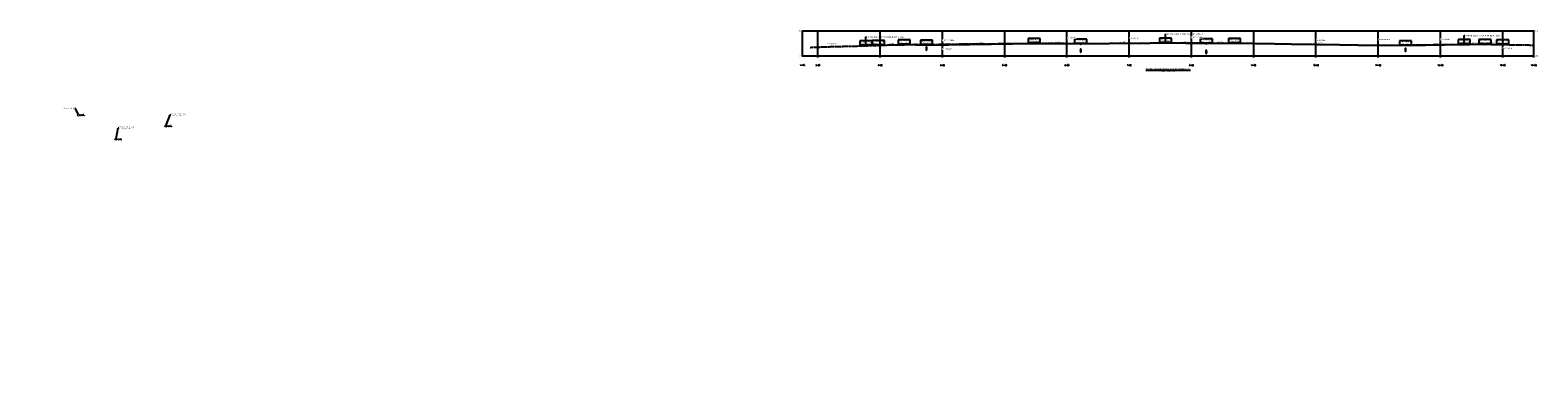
# Model space of a CAD drawing. Header units: feet. Extents: x 1743473 to 1753761, y 447116 to 448712.
# Tile 34 of 34: x 1751339 to 1753761, y 447935 to 448483. Entities that reach past the tile are written whole.
import ezdxf
from ezdxf import colors
from ezdxf.entities.mleader import LeaderData, LeaderLine
from ezdxf.math import Vec2, Vec3

# ---------------------------------------------------------------- set-up
doc = ezdxf.new("R2010")
doc.units = ezdxf.units.FT
doc.header["$MEASUREMENT"] = 0
doc.linetypes.add('HIDDEN', pattern=[0.09375, 0.0625, -0.03125])
doc.layers.get('Defpoints').update_dxf_attribs({"color": 13})
for name, color, linetype in [('C-STM', 132, 'Continuous'), ('SRF', 7, 'Continuous'), ('SV_X_Control_Cells_Found', 7, 'Continuous'), ('SV_X_Mon_Cells_Found', 7, 'Continuous'), ('TEXT', 2, 'Continuous'), ('XREF', 7, 'Continuous')]:
    doc.layers.add(name, color=color, linetype=linetype)
doc.layers.add('SC_Scratch1', color=7, linetype='Continuous', plot=False)
doc.styles.add('L100', font='arial.ttf', dxfattribs={"height": 0.1})
doc.styles.add('L100 Existing', font='ariali.ttf', dxfattribs={"height": 0.1})
doc.styles.add('L80', font='arial.ttf', dxfattribs={"height": 0.08})
doc.styles.add('Slanted-Normal', font='font31.shx', dxfattribs={"height": 0.14})
doc.styles.add('TOPO', font='romans')

# ---------------------------------------------------------------- blocks, each defined once
blk = doc.blocks.new('IPF')
at = {"layer": 'SV_X_Mon_Cells_Found', "color": 7, "linetype": 'Continuous', "lineweight": 0, "flags": 128}
for points in [[(0.101, 0.04), (0.118, 0.04)], [(0.11, -0.04), (0.11, 0.04)], [(0.188, -0.04), (0.188, 0.04), (0.214, 0.04), (0.217, 0.039), (0.221, 0.038), (0.223, 0.037), (0.224, 0.036), (0.226, 0.032), (0.228, 0.029), (0.229, 0.024), (0.229, 0.017), (0.229, 0.014), (0.227, 0.01), (0.225, 0.006), (0.223, 0.004), (0.221, 0.003), (0.219, 0.002), (0.214, 0.001), (0.188, 0.001)], [(0.338, 0.04), (0.3, 0.04), (0.3, -0.04)], [(0.3, 0.001), (0.327, 0.001)], [(0.101, -0.04), (0.118, -0.04)], [(0.157, -0.029), (0.16, -0.029), (0.162, -0.031), (0.164, -0.033), (0.164, -0.036), (0.162, -0.039), (0.16, -0.04), (0.157, -0.04), (0.156, -0.039), (0.154, -0.036), (0.154, -0.033), (0.156, -0.031), (0.157, -0.029)], [(0.27, -0.029), (0.273, -0.029), (0.274, -0.031), (0.276, -0.033), (0.276, -0.036), (0.274, -0.039), (0.273, -0.04), (0.27, -0.04), (0.268, -0.039), (0.267, -0.036), (0.267, -0.033), (0.268, -0.031), (0.27, -0.029)], [(0.377, -0.029), (0.38, -0.029), (0.382, -0.031), (0.383, -0.033), (0.383, -0.036), (0.382, -0.039), (0.38, -0.04), (0.377, -0.04), (0.376, -0.039), (0.374, -0.036), (0.374, -0.033), (0.376, -0.031), (0.377, -0.029)]]:
    blk.add_lwpolyline(points, dxfattribs=at)
at = {"layer": 'SV_X_Mon_Cells_Found', "color": 7, "linetype": 'Continuous', "lineweight": 0}
blk.add_circle((0, 0), 0.06, dxfattribs=at)
blk = doc.blocks.new('*U229', base_point=(1751416.683, 448346.986, 732.602))
at = {"xscale": 25, "yscale": 25, "zscale": 25}
blk.add_blockref('IPF', (1751416.683, 448346.986, 732.602), dxfattribs=at)
blk = doc.blocks.new('IPID')
at = {"layer": 'SV_X_Mon_Cells_Found', "color": 2, "linetype": 'Continuous', "lineweight": 0}
blk.add_line((0, 0.006), (0, -0.038), dxfattribs=at)
at = {"layer": 'SV_X_Mon_Cells_Found', "color": 2, "linetype": 'Continuous', "lineweight": 0, "flags": 128}
for points in [[(0.102, 0.04), (0.119, 0.04)], [(0.11, -0.04), (0.11, 0.04)], [(0.189, -0.04), (0.189, 0.04), (0.215, 0.04), (0.218, 0.039), (0.222, 0.038), (0.223, 0.037), (0.225, 0.036), (0.227, 0.032), (0.229, 0.029), (0.23, 0.024), (0.23, 0.017), (0.229, 0.014), (0.228, 0.01), (0.226, 0.006), (0.224, 0.004), (0.222, 0.003), (0.219, 0.002), (0.215, 0.001), (0.189, 0.001)], [(0.339, 0.04), (0.301, 0.04), (0.301, -0.04)], [(0.301, 0.001), (0.328, 0.001)], [(0.102, -0.04), (0.119, -0.04)], [(0.158, -0.029), (0.161, -0.029), (0.163, -0.031), (0.164, -0.033), (0.164, -0.036), (0.163, -0.039), (0.161, -0.04), (0.158, -0.04), (0.157, -0.039), (0.155, -0.036), (0.155, -0.033), (0.157, -0.031), (0.158, -0.029)], [(0.271, -0.029), (0.273, -0.029), (0.275, -0.031), (0.277, -0.033), (0.277, -0.036), (0.275, -0.039), (0.273, -0.04), (0.271, -0.04), (0.269, -0.039), (0.267, -0.036), (0.267, -0.033), (0.269, -0.031), (0.271, -0.029)], [(0.378, -0.029), (0.381, -0.029), (0.383, -0.031), (0.384, -0.033), (0.384, -0.036), (0.383, -0.039), (0.381, -0.04), (0.378, -0.04), (0.377, -0.039), (0.375, -0.036), (0.375, -0.033), (0.377, -0.031), (0.378, -0.029)]]:
    blk.add_lwpolyline(points, dxfattribs=at)
at = {"layer": 'SV_X_Mon_Cells_Found', "color": 2, "linetype": 'Continuous', "lineweight": 0}
for centre, radius in [((0, 0), 0.06), ((0, 0.033), 0.008)]:
    blk.add_circle(centre, radius, dxfattribs=at)
blk = doc.blocks.new('*U230', base_point=(1751476.686, 448308.136, 732.764))
at = {"color": 0, "linetype": 'ByBlock', "lineweight": -2, "xscale": 25, "yscale": 25, "zscale": 25}
blk.add_blockref('IPID', (1751476.686, 448308.136, 732.764), dxfattribs=at)
blk = doc.blocks.new('*U231', base_point=(1751556.964, 448329.202, 732.356))
at = {"color": 0, "linetype": 'ByBlock', "lineweight": -2, "xscale": 25, "yscale": 25, "zscale": 25}
blk.add_blockref('IPID', (1751556.964, 448329.202, 732.356), dxfattribs=at)
blk = doc.blocks.new('Dim1')
h = blk.add_hatch(color=4)
h.dxf.hatch_style = 1
h.paths.add_polyline_path([(0, 0), (-1, -0.2), (-1, 0.2)])
at = {"color": 4}
blk.add_lwpolyline([(0, 0), (-1, -0.2), (-1, 0.2), (0, 0)], dxfattribs=at)
blk = doc.blocks.new('2024.02405 EX BASE_1')
at = {"layer": 'SV_X_Control_Cells_Found'}
for name, p in [('*U229', (1751416.7, 448347, 732.6)), ('*U231', (1751557, 448329.2, 732.4)), ('*U230', (1751476.7, 448308.1, 732.8))]:
    blk.add_blockref(name, p, dxfattribs=at)
at = {"layer": 'SC_Scratch1'}
ml = blk.add_multileader_mtext('Standard', dxfattribs=at)
ml.set_content('\\A1;{\\C256;1/2" iron pin found}', color=256, style='L80')
ml.set_leader_properties()
ml.build(insert=Vec2(0, 0))
ml.multileader.update_dxf_attribs({"text_left_attachment_type": 2, "text_right_attachment_type": 2, "dogleg_length": 0.05, "arrow_head_size": 1.6, "scale": 20})
ctx = ml.context
ctx.base_point, ctx.scale, ctx.char_height, ctx.arrow_head_size, ctx.landing_gap_size, ctx.plane_origin = Vec3(1751386.7, 448357.8, 732.6), 20, 1.6, 1.6, 0.8, Vec3(1751416.7, 448347, 732.6)
ctx.left_attachment, ctx.right_attachment, ctx.text_align_type = 2, 2, 2
notes = []
notes.append((ctx, [(0, (1, 1, 0), (1751412.1, 448357.8, 732.6), (-1, 0), 1, [(0, [(1751416.7, 448347, 732.6)], 0, [])])]))
ctx.mtext.insert, ctx.mtext.alignment, ctx.mtext.flow_direction = Vec3(1751410.3, 448358.9, 732.6), 3, 5
ml = blk.add_multileader_mtext('Standard', dxfattribs=at)
ml.set_content('{\\C256;5/8" iron pin found w/cap\\P"mccarty associates"}', color=256, style='L80')
ml.set_leader_properties()
ml.build(insert=Vec2(0, 0))
ml.multileader.update_dxf_attribs({"text_left_attachment_type": 2, "text_right_attachment_type": 2, "dogleg_length": 0.05, "arrow_head_size": 1.6, "scale": 20})
ctx = ml.context
ctx.base_point, ctx.scale, ctx.char_height, ctx.arrow_head_size, ctx.landing_gap_size, ctx.plane_origin = Vec3(1751565, 448347.4, 732.4), 20, 1.6, 1.6, 0.8, Vec3(1751557, 448329.2, 732.4)
ctx.left_attachment, ctx.right_attachment = 2, 2
notes.append((ctx, [(0, (1, 1, 0), (1751564, 448347.4, 732.4), (1, 0), 1, [(0, [(1751557, 448329.2, 732.4)], 0, [])])]))
ctx.mtext.insert, ctx.mtext.width, ctx.mtext.flow_direction = Vec3(1751565.8, 448349.8, 732.4), 24.454, 5
ml = blk.add_multileader_mtext('Standard', dxfattribs=at)
ml.set_content('5/8" iron pin found w/cap\\P"mccarty associates"', color=256, style='L80')
ml.set_leader_properties()
ml.build(insert=Vec2(0, 0))
ml.multileader.update_dxf_attribs({"text_left_attachment_type": 2, "text_right_attachment_type": 2, "dogleg_length": 0.05, "arrow_head_size": 1.6, "scale": 20})
ctx = ml.context
ctx.base_point, ctx.scale, ctx.char_height, ctx.arrow_head_size, ctx.landing_gap_size, ctx.plane_origin = Vec3(1751481.4, 448326.5, 732.8), 20, 1.6, 1.6, 0.8, Vec3(1751476.7, 448308.1, 732.8)
ctx.left_attachment, ctx.right_attachment = 2, 2
notes.append((ctx, [(0, (1, 1, 0), (1751480.4, 448326.5, 732.8), (1, 0), 1, [(0, [(1751476.7, 448308.1, 732.8)], 0, [])])]))
ctx.mtext.insert, ctx.mtext.flow_direction = Vec3(1751482.2, 448328.9, 732.8), 5
for ctx, leaders in notes:
    for number, flags, end, landing, length, lines in leaders:
        leader = LeaderData()
        leader.index, (leader.has_last_leader_line, leader.has_dogleg_vector, leader.attachment_direction) = number, flags
        leader.last_leader_point, leader.dogleg_vector, leader.dogleg_length = Vec3(end), Vec3(landing), length
        for number, points, colour, breaks in lines:
            line = LeaderLine()
            line.index, line.vertices, line.color, line.breaks = number, Vec3.list(points), colors.encode_raw_color(colour), breaks
            leader.lines.append(line)
        ctx.leaders.append(leader)
blk = doc.blocks.new('2024.02405 PROP BASE_1')
at = {"layer": 'Defpoints', "color": 6}
ml = blk.add_multileader_mtext('Standard', dxfattribs=at)
ml.set_content('EXISTING DIMENSIONS SUFFICE FOR ADA PARKING PER R310.2.1 EXCEPTION 2', color=6, style='Slanted-Normal')
ml.set_leader_properties()
ml.set_arrow_properties(name='Dim1')
ml.build(insert=Vec2(0, 0))
ml.multileader.update_dxf_attribs({"text_left_attachment_type": 2, "text_right_attachment_type": 2, "dogleg_length": 0.05, "arrow_head_size": 2.5, "scale": 20})
ctx = ml.context
ctx.base_point, ctx.scale, ctx.char_height, ctx.arrow_head_size, ctx.landing_gap_size, ctx.plane_origin = Vec3(1750686.6, 447934.9), 20, 2.8, 2.5, 0.8, Vec3(1750522.1, 448087.9)
ctx.left_attachment, ctx.right_attachment = 2, 2
notes = []
notes.append((ctx, [(0, (1, 1, 0), (1750685.6, 447934.9), (1, 0), 1, [(0, [(1750522.1, 448087.9)], 0, [])])]))
ctx.mtext.insert, ctx.mtext.width, ctx.mtext.flow_direction = Vec3(1750687.4, 447941), 65.224, 5
for ctx, leaders in notes:
    for number, flags, end, landing, length, lines in leaders:
        leader = LeaderData()
        leader.index, (leader.has_last_leader_line, leader.has_dogleg_vector, leader.attachment_direction) = number, flags
        leader.last_leader_point, leader.dogleg_vector, leader.dogleg_length = Vec3(end), Vec3(landing), length
        for number, points, colour, breaks in lines:
            line = LeaderLine()
            line.index, line.vertices, line.color, line.breaks = number, Vec3.list(points), colors.encode_raw_color(colour), breaks
            leader.lines.append(line)
        ctx.leaders.append(leader)

msp = doc.modelspace()

# ---------------------------------------------------------------- linework, layer by layer
at = {"color": 3, "linetype": 'Continuous', "lineweight": -3}
for p, q in [((1752578.5, 448482), (1752580.5, 448482)), ((1752578.5, 448478), (1752580.5, 448478)), ((1752579.5, 448442), (1752579.5, 448482)), ((1753753.5, 448482), (1753755.5, 448482)), ((1753753.5, 448478), (1753755.5, 448478)), ((1753754.5, 448442), (1753754.5, 448482)), ((1752578.5, 448474), (1752580.5, 448474)), ((1752578.5, 448470), (1752580.5, 448470)), ((1752578.5, 448466), (1752580.5, 448466)), ((1752578.5, 448462), (1752580.5, 448462)), ((1752578.5, 448458), (1752580.5, 448458)), ((1752578.5, 448454), (1752580.5, 448454)), ((1753753.5, 448474), (1753755.5, 448474)), ((1753753.5, 448470), (1753755.5, 448470)), ((1753753.5, 448466), (1753755.5, 448466)), ((1753753.5, 448462), (1753755.5, 448462)), ((1753753.5, 448458), (1753755.5, 448458)), ((1753753.5, 448454), (1753755.5, 448454)), ((1752578.5, 448450), (1752580.5, 448450)), ((1752578.5, 448446), (1752580.5, 448446)), ((1752578.5, 448442), (1752580.5, 448442)), ((1753753.5, 448450), (1753755.5, 448450)), ((1753753.5, 448446), (1753755.5, 448446)), ((1753753.5, 448442), (1753755.5, 448442))]:
    msp.add_line(p, q, dxfattribs=at)
at = {"color": 2, "linetype": 'Continuous', "lineweight": -3}
for p, q in [((1752579.5, 448482), (1752579.5, 448482)), ((1752579.5, 448482), (1753754.5, 448482)), ((1753754.5, 448482), (1753754.5, 448482)), ((1752579.5, 448442), (1753754.5, 448442)), ((1752604.5, 448439.5), (1752604.5, 448444.5)), ((1752629.5, 448441), (1752629.5, 448443)), ((1752654.5, 448441), (1752654.5, 448443)), ((1752679.5, 448441), (1752679.5, 448443)), ((1752704.5, 448439.5), (1752704.5, 448444.5)), ((1752729.5, 448441), (1752729.5, 448443)), ((1752754.5, 448441), (1752754.5, 448443)), ((1752779.5, 448441), (1752779.5, 448443)), ((1752804.5, 448439.5), (1752804.5, 448444.5)), ((1752829.5, 448441), (1752829.5, 448443)), ((1752854.5, 448441), (1752854.5, 448443)), ((1752879.5, 448441), (1752879.5, 448443)), ((1752904.5, 448439.5), (1752904.5, 448444.5)), ((1752929.5, 448441), (1752929.5, 448443)), ((1752954.5, 448441), (1752954.5, 448443)), ((1752979.5, 448441), (1752979.5, 448443)), ((1753004.5, 448439.5), (1753004.5, 448444.5)), ((1753029.5, 448441), (1753029.5, 448443)), ((1753054.5, 448441), (1753054.5, 448443)), ((1753079.5, 448441), (1753079.5, 448443)), ((1753104.5, 448439.5), (1753104.5, 448444.5)), ((1753129.5, 448441), (1753129.5, 448443)), ((1753154.5, 448441), (1753154.5, 448443)), ((1753179.5, 448441), (1753179.5, 448443)), ((1753204.5, 448439.5), (1753204.5, 448444.5)), ((1753229.5, 448441), (1753229.5, 448443)), ((1753254.5, 448441), (1753254.5, 448443)), ((1753279.5, 448441), (1753279.5, 448443)), ((1753304.5, 448439.5), (1753304.5, 448444.5)), ((1753329.5, 448441), (1753329.5, 448443)), ((1753354.5, 448441), (1753354.5, 448443)), ((1753379.5, 448441), (1753379.5, 448443)), ((1753404.5, 448439.5), (1753404.5, 448444.5)), ((1753429.5, 448441), (1753429.5, 448443)), ((1753454.5, 448441), (1753454.5, 448443)), ((1753479.5, 448441), (1753479.5, 448443)), ((1753504.5, 448439.5), (1753504.5, 448444.5)), ((1753529.5, 448441), (1753529.5, 448443)), ((1753554.5, 448441), (1753554.5, 448443)), ((1753579.5, 448441), (1753579.5, 448443)), ((1753604.5, 448439.5), (1753604.5, 448444.5)), ((1753629.5, 448441), (1753629.5, 448443)), ((1753654.5, 448441), (1753654.5, 448443)), ((1753679.5, 448441), (1753679.5, 448443)), ((1753704.5, 448439.5), (1753704.5, 448444.5)), ((1753729.5, 448441), (1753729.5, 448443)), ((1753754.5, 448439.5), (1753754.5, 448444.5))]:
    msp.add_line(p, q, dxfattribs=at)
at = {"color": 9, "linetype": 'Continuous', "lineweight": -3}
for p, q in [((1752579.5, 448482), (1753754.5, 448482)), ((1752579.5, 448442), (1752579.5, 448482)), ((1752604.5, 448442), (1752604.5, 448482)), ((1752704.5, 448442), (1752704.5, 448482)), ((1752804.5, 448442), (1752804.5, 448482)), ((1752904.5, 448442), (1752904.5, 448482)), ((1753004.5, 448442), (1753004.5, 448482)), ((1753104.5, 448442), (1753104.5, 448482)), ((1753204.5, 448442), (1753204.5, 448482)), ((1753304.5, 448442), (1753304.5, 448482)), ((1753404.5, 448442), (1753404.5, 448482)), ((1753504.5, 448442), (1753504.5, 448482)), ((1753604.5, 448442), (1753604.5, 448482)), ((1753704.5, 448442), (1753704.5, 448482)), ((1753754.5, 448442), (1753754.5, 448482)), ((1752579.5, 448442), (1753754.5, 448442))]:
    msp.add_line(p, q, dxfattribs=at)
at = {"layer": 'C-STM', "color": 132, "linetype": 'Continuous', "lineweight": -3}
for points in [[(1752779.6, 448453.8), (1752779.6, 448454.3), (1752779.6, 448454.8), (1752779.5, 448455.2), (1752779.4, 448455.6), (1752779.3, 448455.9), (1752779.2, 448456.2), (1752779.1, 448456.4), (1752779, 448456.5), (1752778.9, 448456.5), (1752778.8, 448456.4), (1752778.6, 448456.2), (1752778.5, 448455.9), (1752778.5, 448455.6), (1752778.4, 448455.2), (1752778.3, 448454.8), (1752778.3, 448454.3), (1752778.3, 448453.8)], [(1752778.3, 448453.8), (1752778.3, 448453.3), (1752778.3, 448452.8), (1752778.4, 448452.4), (1752778.5, 448452), (1752778.5, 448451.7), (1752778.6, 448451.4), (1752778.8, 448451.2), (1752778.9, 448451.2), (1752779, 448451.2), (1752779.1, 448451.2), (1752779.2, 448451.4), (1752779.3, 448451.7), (1752779.4, 448452), (1752779.5, 448452.4), (1752779.6, 448452.8), (1752779.6, 448453.3), (1752779.6, 448453.8)], [(1752779.4, 448453.8), (1752779.4, 448454.2), (1752779.4, 448454.5), (1752779.4, 448454.9), (1752779.3, 448455.2), (1752779.2, 448455.4), (1752779.2, 448455.6), (1752779.1, 448455.7), (1752779, 448455.8), (1752778.9, 448455.8), (1752778.8, 448455.7), (1752778.7, 448455.6), (1752778.6, 448455.4), (1752778.6, 448455.2), (1752778.5, 448454.9), (1752778.5, 448454.5), (1752778.5, 448454.2), (1752778.4, 448453.8)], [(1752778.4, 448453.8), (1752778.5, 448453.4), (1752778.5, 448453.1), (1752778.5, 448452.8), (1752778.6, 448452.5), (1752778.6, 448452.2), (1752778.7, 448452), (1752778.8, 448451.9), (1752778.9, 448451.8), (1752779, 448451.8), (1752779.1, 448451.9), (1752779.2, 448452), (1752779.2, 448452.2), (1752779.3, 448452.5), (1752779.4, 448452.8), (1752779.4, 448453.1), (1752779.4, 448453.4), (1752779.4, 448453.8)], [(1753027.4, 448450.4), (1753027.4, 448450.9), (1753027.3, 448451.4), (1753027.3, 448451.8), (1753027.2, 448452.2), (1753027.1, 448452.6), (1753027, 448452.8), (1753026.9, 448453), (1753026.8, 448453.1), (1753026.6, 448453.1), (1753026.5, 448453), (1753026.4, 448452.8), (1753026.3, 448452.6), (1753026.2, 448452.2), (1753026.1, 448451.8), (1753026.1, 448451.4), (1753026, 448450.9), (1753026, 448450.4)], [(1753027.2, 448450.4), (1753027.2, 448450.8), (1753027.2, 448451.2), (1753027.1, 448451.5), (1753027.1, 448451.8), (1753027, 448452), (1753026.9, 448452.2), (1753026.8, 448452.4), (1753026.7, 448452.4), (1753026.7, 448452.4), (1753026.6, 448452.4), (1753026.5, 448452.2), (1753026.4, 448452), (1753026.3, 448451.8), (1753026.3, 448451.5), (1753026.2, 448451.2), (1753026.2, 448450.8), (1753026.2, 448450.4)], [(1753229, 448448.7), (1753229, 448449.2), (1753229, 448449.6), (1753228.9, 448450.1), (1753228.8, 448450.5), (1753228.8, 448450.8), (1753228.6, 448451.1), (1753228.5, 448451.2), (1753228.4, 448451.3), (1753228.3, 448451.3), (1753228.2, 448451.2), (1753228.1, 448451.1), (1753227.9, 448450.8), (1753227.9, 448450.5), (1753227.8, 448450.1), (1753227.7, 448449.6), (1753227.7, 448449.2), (1753227.7, 448448.7)], [(1753549, 448451.7), (1753549, 448452.2), (1753548.9, 448452.7), (1753548.9, 448453.2), (1753548.8, 448453.5), (1753548.7, 448453.9), (1753548.6, 448454.1), (1753548.5, 448454.3), (1753548.4, 448454.4), (1753548.3, 448454.4), (1753548.1, 448454.3), (1753548, 448454.1), (1753547.9, 448453.9), (1753547.8, 448453.5), (1753547.7, 448453.2), (1753547.7, 448452.7), (1753547.7, 448452.2), (1753547.6, 448451.7)], [(1753547.6, 448451.7), (1753547.7, 448451.3), (1753547.7, 448450.8), (1753547.7, 448450.3), (1753547.8, 448450), (1753547.9, 448449.6), (1753548, 448449.4), (1753548.1, 448449.2), (1753548.3, 448449.1), (1753548.4, 448449.1), (1753548.5, 448449.2), (1753548.6, 448449.4), (1753548.7, 448449.6), (1753548.8, 448450), (1753548.9, 448450.3), (1753548.9, 448450.8), (1753549, 448451.3), (1753549, 448451.7)], [(1753548.8, 448451.7), (1753548.8, 448452.1), (1753548.8, 448452.5), (1753548.7, 448452.8), (1753548.7, 448453.1), (1753548.6, 448453.3), (1753548.5, 448453.5), (1753548.4, 448453.7), (1753548.4, 448453.7), (1753548.3, 448453.7), (1753548.2, 448453.7), (1753548.1, 448453.5), (1753548, 448453.3), (1753547.9, 448453.1), (1753547.9, 448452.8), (1753547.8, 448452.5), (1753547.8, 448452.1), (1753547.8, 448451.7)], [(1753547.8, 448451.7), (1753547.8, 448451.4), (1753547.8, 448451), (1753547.9, 448450.7), (1753547.9, 448450.4), (1753548, 448450.2), (1753548.1, 448450), (1753548.2, 448449.8), (1753548.3, 448449.8), (1753548.4, 448449.8), (1753548.4, 448449.8), (1753548.5, 448450), (1753548.6, 448450.2), (1753548.7, 448450.4), (1753548.7, 448450.7), (1753548.8, 448451), (1753548.8, 448451.4), (1753548.8, 448451.7)], [(1753026, 448450.4), (1753026, 448449.9), (1753026.1, 448449.5), (1753026.1, 448449), (1753026.2, 448448.6), (1753026.3, 448448.3), (1753026.4, 448448), (1753026.5, 448447.9), (1753026.6, 448447.8), (1753026.8, 448447.8), (1753026.9, 448447.9), (1753027, 448448), (1753027.1, 448448.3), (1753027.2, 448448.6), (1753027.3, 448449), (1753027.3, 448449.5), (1753027.4, 448449.9), (1753027.4, 448450.4)], [(1753026.2, 448450.4), (1753026.2, 448450.1), (1753026.2, 448449.7), (1753026.3, 448449.4), (1753026.3, 448449.1), (1753026.4, 448448.8), (1753026.5, 448448.6), (1753026.6, 448448.5), (1753026.7, 448448.4), (1753026.7, 448448.4), (1753026.8, 448448.5), (1753026.9, 448448.6), (1753027, 448448.8), (1753027.1, 448449.1), (1753027.1, 448449.4), (1753027.2, 448449.7), (1753027.2, 448450.1), (1753027.2, 448450.4)], [(1753227.7, 448448.7), (1753227.7, 448448.2), (1753227.7, 448447.7), (1753227.8, 448447.3), (1753227.9, 448446.9), (1753227.9, 448446.5), (1753228.1, 448446.3), (1753228.2, 448446.1), (1753228.3, 448446), (1753228.4, 448446), (1753228.5, 448446.1), (1753228.6, 448446.3), (1753228.8, 448446.5), (1753228.8, 448446.9), (1753228.9, 448447.3), (1753229, 448447.7), (1753229, 448448.2), (1753229, 448448.7)], [(1753228.8, 448448.7), (1753228.8, 448449), (1753228.8, 448449.4), (1753228.8, 448449.7), (1753228.7, 448450), (1753228.6, 448450.3), (1753228.6, 448450.5), (1753228.5, 448450.6), (1753228.4, 448450.7), (1753228.3, 448450.7), (1753228.2, 448450.6), (1753228.1, 448450.5), (1753228, 448450.3), (1753228, 448450), (1753227.9, 448449.7), (1753227.9, 448449.4), (1753227.9, 448449), (1753227.8, 448448.7)], [(1753227.8, 448448.7), (1753227.9, 448448.3), (1753227.9, 448447.9), (1753227.9, 448447.6), (1753228, 448447.3), (1753228, 448447.1), (1753228.1, 448446.9), (1753228.2, 448446.7), (1753228.3, 448446.7), (1753228.4, 448446.7), (1753228.5, 448446.7), (1753228.6, 448446.9), (1753228.6, 448447.1), (1753228.7, 448447.3), (1753228.8, 448447.6), (1753228.8, 448447.9), (1753228.8, 448448.3), (1753228.8, 448448.7)]]:
    msp.add_lwpolyline(points, dxfattribs=at)
at = {"layer": 'SRF', "color": 2, "linetype": 'Continuous', "lineweight": -3}
for p, q in [((1752671.9, 448466), (1752671.9, 448459.5)), ((1752691.4, 448466), (1752671.9, 448466)), ((1752671.9, 448459.5), (1752691.4, 448459.5)), ((1752681, 448457.6), (1752682.4, 448459)), ((1752681, 448459), (1752682.4, 448457.6)), ((1752691.4, 448459.5), (1752691.4, 448466)), ((1752691.8, 448466.6), (1752691.8, 448460.2)), ((1752711.3, 448466.6), (1752691.8, 448466.6)), ((1752691.8, 448460.2), (1752711.3, 448460.2)), ((1752700.8, 448458.3), (1752702.2, 448459.7)), ((1752700.8, 448459.7), (1752702.2, 448458.3)), ((1752711.3, 448460.2), (1752711.3, 448466.6)), ((1752733.3, 448467.8), (1752733.3, 448461.4)), ((1752752.8, 448467.8), (1752733.3, 448467.8)), ((1752733.3, 448461.4), (1752752.8, 448461.4)), ((1752742.3, 448459.5), (1752743.7, 448460.9)), ((1752742.3, 448460.9), (1752743.7, 448459.5)), ((1752752.8, 448461.4), (1752752.8, 448467.8)), ((1752769.2, 448467), (1752769.2, 448460.6)), ((1752788.7, 448467), (1752769.2, 448467)), ((1752769.2, 448460.6), (1752788.7, 448460.6)), ((1752778.2, 448458.7), (1752779.6, 448460.1)), ((1752778.2, 448460.1), (1752779.6, 448458.7)), ((1752788.7, 448460.6), (1752788.7, 448467)), ((1752942.2, 448469.8), (1752942.2, 448463.3)), ((1752961.7, 448469.8), (1752942.2, 448469.8)), ((1752942.2, 448463.3), (1752961.7, 448463.3)), ((1752951.2, 448461.4), (1752952.6, 448462.8)), ((1752951.2, 448462.8), (1752952.6, 448461.4)), ((1752961.7, 448463.3), (1752961.7, 448469.8)), ((1753016.9, 448468.7), (1753016.9, 448462.3)), ((1753036.5, 448468.7), (1753016.9, 448468.7)), ((1753016.9, 448462.3), (1753036.5, 448462.3)), ((1753026, 448460.4), (1753027.4, 448461.8)), ((1753026, 448461.8), (1753027.4, 448460.4)), ((1753036.5, 448462.3), (1753036.5, 448468.7)), ((1753153.1, 448470.6), (1753153.1, 448464.2)), ((1753172.6, 448470.6), (1753153.1, 448470.6)), ((1753153.1, 448464.2), (1753172.6, 448464.2)), ((1753162.2, 448462.3), (1753163.6, 448463.7)), ((1753162.2, 448463.7), (1753163.6, 448462.3)), ((1753172.6, 448464.2), (1753172.6, 448470.6)), ((1753218.6, 448469.4), (1753218.6, 448462.9)), ((1753238.1, 448469.4), (1753218.6, 448469.4)), ((1753218.6, 448462.9), (1753238.1, 448462.9)), ((1753227.6, 448461), (1753229.1, 448462.4)), ((1753227.6, 448462.4), (1753229.1, 448461)), ((1753238.1, 448462.9), (1753238.1, 448469.4)), ((1753263.9, 448470.1), (1753263.9, 448463.7)), ((1753283.4, 448470.1), (1753263.9, 448470.1)), ((1753263.9, 448463.7), (1753283.4, 448463.7)), ((1753272.9, 448461.7), (1753274.3, 448463.2)), ((1753272.9, 448463.2), (1753274.3, 448461.7)), ((1753283.4, 448463.7), (1753283.4, 448470.1)), ((1753538.6, 448466.2), (1753538.6, 448459.8)), ((1753558.1, 448466.2), (1753538.6, 448466.2)), ((1753538.6, 448459.8), (1753558.1, 448459.8)), ((1753547.7, 448457.9), (1753549.1, 448459.3)), ((1753547.7, 448459.3), (1753549.1, 448457.9)), ((1753558.1, 448459.8), (1753558.1, 448466.2)), ((1753632.9, 448468.2), (1753632.9, 448461.7)), ((1753652.4, 448468.2), (1753632.9, 448468.2)), ((1753632.9, 448461.7), (1753652.4, 448461.7)), ((1753642, 448459.8), (1753643.4, 448461.2)), ((1753642, 448461.2), (1753643.4, 448459.8)), ((1753652.4, 448461.7), (1753652.4, 448468.2)), ((1753666.3, 448468.3), (1753666.3, 448461.9)), ((1753685.9, 448468.3), (1753666.3, 448468.3)), ((1753666.3, 448461.9), (1753685.9, 448461.9)), ((1753675.4, 448460), (1753676.8, 448461.4)), ((1753675.4, 448461.4), (1753676.8, 448460)), ((1753685.9, 448461.9), (1753685.9, 448468.3)), ((1753694.8, 448467.8), (1753694.8, 448461.4)), ((1753714.3, 448467.8), (1753694.8, 448467.8)), ((1753694.8, 448461.4), (1753714.3, 448461.4)), ((1753703.8, 448459.5), (1753705.2, 448460.9)), ((1753703.8, 448460.9), (1753705.2, 448459.5)), ((1753714.3, 448461.4), (1753714.3, 448467.8))]:
    msp.add_line(p, q, dxfattribs=at)
at = {"layer": 'SRF', "color": 9, "linetype": 'HIDDEN', "lineweight": -3, "ltscale": 2, "flags": 128}
msp.add_lwpolyline([(1752592.3, 448455.7), (1752592.6, 448455.7), (1752632.3, 448457.1), (1752632.6, 448457.1), (1752633, 448457.1), (1752667.1, 448457.8), (1752667.1, 448457.8), (1752667.1, 448457.8), (1752667.1, 448457.8), (1752667.1, 448457.8), (1752667.1, 448457.8), (1752668.5, 448457.9), (1752699.7, 448458.9), (1752699.9, 448459), (1752719.8, 448459.6), (1752720.2, 448459.6), (1752735.8, 448459.9), (1752754.8, 448460.2), (1752755.2, 448460.2), (1752767, 448460.3), (1752794.3, 448460.5), (1752795.3, 448460.5), (1752832.3, 448461.1), (1752834.1, 448461.1), (1752835.8, 448461.1), (1752871.8, 448461.5), (1752906.4, 448461.7), (1752908, 448461.8), (1752942.2, 448462), (1752944.3, 448462.1), (1752981.4, 448462.2), (1752982.5, 448462.2), (1752983.6, 448462.2), (1753021.4, 448462.1), (1753022.9, 448462.1), (1753061, 448462.1), (1753062.3, 448462.1), (1753100.2, 448462.3), (1753126.8, 448462.6), (1753129.7, 448462.6), (1753132.5, 448462.6), (1753138.2, 448462.7), (1753139.1, 448462.7), (1753139.1, 448462.7), (1753139.8, 448462.7), (1753163.8, 448462.8), (1753166.1, 448462.8), (1753194.4, 448462.7), (1753197.8, 448462.7), (1753231.4, 448462.7), (1753277.9, 448462.4), (1753281.3, 448462.4), (1753326.3, 448461.9), (1753329.7, 448461.8), (1753373.4, 448460.9), (1753377.4, 448460.8), (1753377.9, 448460.8), (1753382, 448460.8), (1753426.3, 448460.3), (1753471.3, 448459.5), (1753475.3, 448459.4), (1753517.9, 448459.1), (1753522.5, 448459.2), (1753568.5, 448459.8), (1753572.8, 448459.8), (1753618.5, 448460.2), (1753621.1, 448460.2), (1753641, 448460.5), (1753642.7, 448460.5), (1753643.3, 448460.5), (1753643.7, 448460.5), (1753644.3, 448460.5), (1753676.1, 448460.7), (1753676.3, 448460.7), (1753726.8, 448459.8), (1753727.8, 448459.8), (1753752.2, 448459.4), (1753754.5, 448459.4)], dxfattribs=at)
at = {"layer": 'SRF', "color": 3, "linetype": 'Continuous', "lineweight": -3, "ltscale": 2, "flags": 128}
msp.add_lwpolyline([(1752701.5, 448459), (1752743, 448460.2), (1752778.9, 448459.4), (1752951.9, 448462.1), (1753026.7, 448461.1), (1753162.9, 448463), (1753228.4, 448461.7), (1753273.6, 448462.5), (1753548.4, 448458.6), (1753642.7, 448460.5), (1753676.1, 448460.7), (1753704.5, 448460.2)], dxfattribs=at)

# ---------------------------------------------------------------- block references
at = {"layer": 'XREF'}
for name in ['2024.02405 EX BASE_1', '2024.02405 PROP BASE_1']:
    msp.add_blockref(name, (0, 0), dxfattribs=at)

# ---------------------------------------------------------------- texts
at = {"color": 3, "linetype": 'Continuous', "lineweight": -3, "char_height": 2}
for s, insert, attachment_point, style in [('740', (1752577.5, 448482), 6, 'L100'), ('740', (1753756.5, 448482), 4, 'L100'), ('730', (1752577.5, 448442), 6, 'L100'), ('1+75', (1752579.5, 448427), 5, 'TOPO'), ('2+00', (1752604.5, 448427), 5, 'TOPO'), ('3+00', (1752704.5, 448427), 5, 'TOPO'), ('4+00', (1752804.5, 448427), 5, 'TOPO'), ('5+00', (1752904.5, 448427), 5, 'TOPO'), ('6+00', (1753004.5, 448427), 5, 'TOPO'), ('7+00', (1753104.5, 448427), 5, 'TOPO'), ('8+00', (1753204.5, 448427), 5, 'TOPO'), ('9+00', (1753304.5, 448427), 5, 'TOPO'), ('10+00', (1753404.5, 448427), 5, 'TOPO'), ('11+00', (1753504.5, 448427), 5, 'TOPO'), ('12+00', (1753604.5, 448427), 5, 'TOPO'), ('13+00', (1753704.5, 448427), 5, 'TOPO'), ('13+50', (1753754.5, 448427), 5, 'TOPO'), ('730', (1753756.5, 448442), 4, 'L100')]:
    msp.add_mtext(s, dxfattribs=dict(at, insert=insert, attachment_point=attachment_point, style=style))
at = {"color": 4, "linetype": 'Continuous', "lineweight": -3, "insert": (1753167, 448422), "char_height": 2.4, "attachment_point": 2, "style": 'L80'}
msp.add_mtext('{\\fArial|b1|i0|c0|p34;\\LSTORM SEWER PROFILE MAIN STREET - CL}', dxfattribs=at)
at = {"color": 2, "linetype": 'Continuous', "lineweight": -3, "insert": (1753167, 448418), "char_height": 1.6, "attachment_point": 2, "style": 'L100'}
msp.add_mtext('{\\C2;SCALE: H:1"=20\', V:1"=5\'}', dxfattribs=at)
at = {"layer": 'SRF', "color": 2, "linetype": 'Continuous', "lineweight": -3, "char_height": 2, "attachment_point": 8, "style": 'L100'}
for s, insert in [('{\\fArial|b0|i0|c0|p2;STA=2+77.13\\PELEV = 734.09}', (1752681.7, 448460)), ('{\\fArial|b0|i0|c0|p2;STA=2+96.98\\PELEV = 734.26}', (1752701.5, 448460.7)), ('{\\fArial|b0|i0|c0|p2;STA=3+38.49\\PELEV = 734.56}', (1752743, 448461.9)), ('{\\fArial|b0|i0|c0|p2;STA=3+74.40\\PELEV = 734.36}', (1752778.9, 448461.1)), ('{\\fArial|b0|i0|c0|p2;STA=5+47.37\\PELEV = 735.04}', (1752951.9, 448463.8)), ('{\\fArial|b0|i0|c0|p2;STA=6+22.16\\PELEV = 734.78}', (1753026.7, 448462.8)), ('{\\fArial|b0|i0|c0|p2;STA=7+58.34\\PELEV = 735.26}', (1753162.9, 448464.7)), ('{\\fArial|b0|i0|c0|p2;STA=8+23.81\\PELEV = 734.94}', (1753228.4, 448463.4)), ('{\\fArial|b0|i0|c0|p2;STA=8+69.06\\PELEV = 735.12}', (1753273.6, 448464.2)), ('{\\fArial|b0|i0|c0|p2;STA=11+43.82\\PELEV = 734.15}', (1753548.4, 448460.3)), ('{\\fArial|b0|i0|c0|p2;STA=12+38.12\\PELEV = 734.64}', (1753642.7, 448462.2)), ('{\\fArial|b0|i0|c0|p2;STA=12+71.58\\PELEV = 734.68}', (1753676.1, 448462.4)), ('{\\fArial|b0|i0|c0|p2;STA=13+00.00\\PELEV = 734.56}', (1753704.5, 448461.9))]:
    msp.add_mtext(s, dxfattribs=dict(at, insert=insert))
at = {"layer": 'TEXT', "color": 2, "linetype": 'Continuous', "lineweight": -3, "char_height": 2, "attachment_point": 8, "style": 'L100'}
for s, insert, rotation in [('+0.71%', (1752722.3, 448460.6), 1.6362), ('-0.55%', (1752761, 448460.8), 358.7295), ('+0.40%', (1752865.4, 448461.8), 0.9083), ('-0.35%', (1752989.3, 448462.6), 359.2055), ('+0.35%', (1753094.8, 448463.1), 0.8083), ('-0.49%', (1753195.6, 448463.4), 358.8722), ('+0.40%', (1753251, 448463.1), 0.9066), ('-0.35%', (1753411, 448461.5), 359.1926), ('+0.52%', (1753595.5, 448460.6), 1.1914), ('+0.11%', (1753659.4, 448461.6), 0.2413), ('-0.42%', (1753690.3, 448461.4), 359.0386)]:
    msp.add_mtext(s, dxfattribs=dict(at, insert=insert, rotation=rotation))

# ---------------------------------------------------------------- leaders
ml = msp.add_multileader_mtext('Standard')
ml.set_content('AT INTERSECTION WITH QUARRY STREET', color=256, style='L100')
ml.set_leader_properties(color=256)
ml.build(insert=Vec2(0, 0))
ml.multileader.update_dxf_attribs({"dogleg_length": 0.05, "arrow_head_size": 2, "scale": 20})
ctx = ml.context
ctx.base_point, ctx.scale, ctx.char_height, ctx.arrow_head_size, ctx.landing_gap_size, ctx.plane_origin = Vec3(1753163.9, 448477.1), 20, 2, 2, 1, Vec3(1753162.9, 448447.2)
notes = []
notes.append((ctx, [(0, (1, 1, 0), (1753162.9, 448477.1), (1, 0), 1, [(0, [(1753162.9, 448463)], 0, [])])]))
ctx.mtext.insert, ctx.mtext.flow_direction = Vec3(1753164.9, 448478.2), 5
ml = msp.add_multileader_mtext('Standard')
ml.set_content('AT INTERSECTION WITH MAPLE STREET', color=256, style='L100')
ml.set_leader_properties(color=256)
ml.build(insert=Vec2(0, 0))
ml.multileader.update_dxf_attribs({"dogleg_length": 0.05, "arrow_head_size": 2, "scale": 20})
ctx = ml.context
ctx.base_point, ctx.scale, ctx.char_height, ctx.arrow_head_size, ctx.landing_gap_size, ctx.plane_origin = Vec3(1753643.7, 448474.6), 20, 2, 2, 1, Vec3(1753642.7, 448444.8)
notes.append((ctx, [(0, (1, 1, 0), (1753642.7, 448474.6), (1, 0), 1, [(0, [(1753642.7, 448460.5)], 0, [])])]))
ctx.mtext.insert, ctx.mtext.flow_direction = Vec3(1753644.7, 448475.6), 5
ml = msp.add_multileader_mtext('Standard')
ml.set_content('AT INTERSECTION WITH MOUNTAIN STREET', color=256, style='L100')
ml.set_leader_properties(color=256)
ml.build(insert=Vec2(0, 0))
ml.multileader.update_dxf_attribs({"dogleg_length": 0.05, "arrow_head_size": 2, "scale": 20})
ctx = ml.context
ctx.base_point, ctx.scale, ctx.char_height, ctx.arrow_head_size, ctx.landing_gap_size, ctx.plane_origin = Vec3(1752682.7, 448472.4), 20, 2, 2, 1, Vec3(1752681.7, 448442.5)
notes.append((ctx, [(0, (1, 1, 0), (1752681.7, 448472.4), (1, 0), 1, [(0, [(1752681.7, 448458.3)], 0, [])])]))
ctx.mtext.insert, ctx.mtext.flow_direction = Vec3(1752683.7, 448473.4), 5
for ctx, leaders in notes:
    for number, flags, end, landing, length, lines in leaders:
        leader = LeaderData()
        leader.index, (leader.has_last_leader_line, leader.has_dogleg_vector, leader.attachment_direction) = number, flags
        leader.last_leader_point, leader.dogleg_vector, leader.dogleg_length = Vec3(end), Vec3(landing), length
        for number, points, colour, breaks in lines:
            line = LeaderLine()
            line.index, line.vertices, line.color, line.breaks = number, Vec3.list(points), colors.encode_raw_color(colour), breaks
            leader.lines.append(line)
        ctx.leaders.append(leader)

# ---------------------------------------------------------------- next in the draw order: texts
at = {"layer": 'SRF', "color": 9, "linetype": 'Continuous', "lineweight": -3, "char_height": 2, "width": 14.582, "attachment_point": 4, "style": 'L100 Existing', "bg_fill": 3, "box_fill_scale": 1.25, "bg_fill_color": 256, "bg_fill_true_color": 13158600, "bg_fill_transparency": 0}
for insert in [(1752620, 448461.4), (1753005, 448471), (1753105, 448470.4), (1753405, 448467.1), (1753605, 448468.6), (1753705, 448454.3)]:
    msp.add_mtext('{\\fArial|b0|i1|c0|p34;\\C9;EX GRADE}', dxfattribs=dict(at, insert=insert))
at = {"layer": 'SRF', "color": 2, "linetype": 'Continuous', "lineweight": -3, "char_height": 2, "width": 18.447, "attachment_point": 4, "style": 'L100', "bg_fill": 3, "box_fill_scale": 1.25, "bg_fill_color": 256, "bg_fill_true_color": 13158600, "bg_fill_transparency": 0}
for insert in [(1752805, 448467.1), (1753205, 448471.9), (1753505, 448468.3)]:
    msp.add_mtext('{\\C2;PROP GRADE}', dxfattribs=dict(at, insert=insert))

# ---------------------------------------------------------------- next in the draw order: texts
at = {"layer": 'SRF', "color": 9, "linetype": 'Continuous', "lineweight": -3, "insert": (1752805, 448453), "char_height": 2, "width": 14.582, "attachment_point": 4, "style": 'L100 Existing', "bg_fill": 3, "box_fill_scale": 1.25, "bg_fill_color": 256, "bg_fill_true_color": 13158600, "bg_fill_transparency": 0}
msp.add_mtext('{\\fArial|b0|i1|c0|p34;\\C9;EX GRADE}', dxfattribs=at)

doc.saveas('drawing.dxf')
